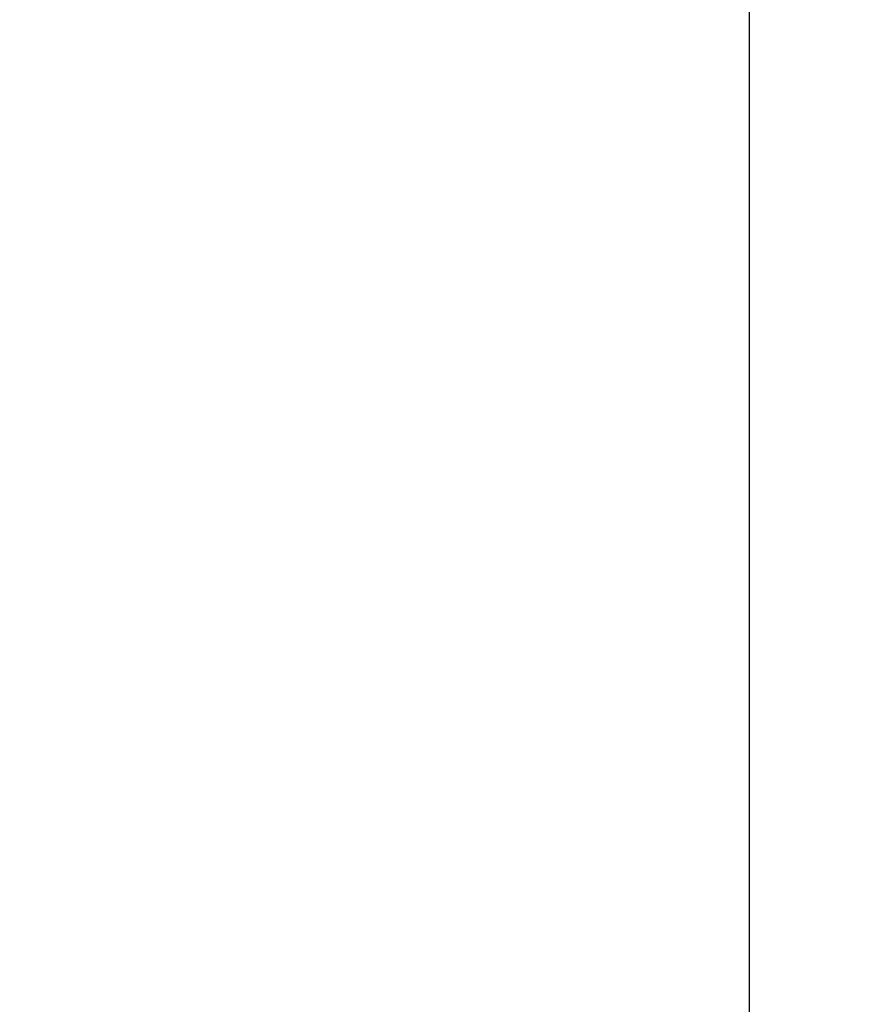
# Model space of a CAD drawing. Header units: millimetres. Extents: x 0 to 420, y 0 to 297.
# Tile 71 of 77: x 327 to 341, y 185 to 201. Entities that reach past the tile are written whole.
import ezdxf

# ---------------------------------------------------------------- set-up
doc = ezdxf.new("R2010")
doc.units = ezdxf.units.MM
doc.layers.add('QUOTE', color=174, linetype='Continuous')
doc.styles.add('SLDTEXTSTYLE3', font='TXT', dxfattribs={"width": 0.75})
doc.dimstyles.new('SLDDIMSTYLE0', dxfattribs={"dimtxt": 3, "dimasz": 3, "dimexe": 0, "dimexo": 0.0625, "dimgap": 0.75, "dimtad": 1, "dimlfac": 9.979656, "dimrnd": 1e-09, "dimzin": 12, "dimdsep": 46, "dimtxsty": 'SLDTEXTSTYLE3', "dimsah": 1, "dimcen": 0.09, "dimadec": 0, "dimazin": 3, "dimtfac": 1, "dimtdec": 3, "dimtofl": 0, "dimtmove": 0, "dimatfit": 3, "dimfxl": 0, "dimfrac": 2, "dimtolj": 1, "dimtzin": 12, "dimarcsym": 0})

# ---------------------------------------------------------------- blocks, each defined once
blk = doc.blocks.new('_D_2')
at = {"layer": 'QUOTE'}
for p, q in [((315.497, 258.885), (340.71, 258.885)), ((338.71, 168.791), (338.71, 258.885)), ((328.58, 168.791), (340.71, 168.791))]:
    blk.add_line(p, q, dxfattribs=at)
for points in [[(338.71, 258.885), (338.21, 255.885), (339.21, 255.885)], [(338.71, 168.791), (339.21, 171.791), (338.21, 171.791)]]:
    blk.add_solid(points, dxfattribs=at)
at = {"layer": 'QUOTE', "insert": (334.842, 208.85), "char_height": 3, "attachment_point": 1, "rotation": 90, "style": 'SLDTEXTSTYLE3'}
blk.add_mtext('899,1', dxfattribs=at)

msp = doc.modelspace()

# ---------------------------------------------------------------- dimensions: what is measured, and where the dimension line sits
at = {"layer": 'QUOTE'}
dim = msp.add_linear_dim(base=(338.7097, 258.8846), p1=(326.58, 168.7913), p2=(313.4972, 258.8846), angle=90, dimstyle='SLDDIMSTYLE0', dxfattribs=at)
dim.commit()
dim.dimension.update_dxf_attribs({"geometry": '_D_2', "text_midpoint": (338.7097, 213.8379), "dimtype": 160})

doc.saveas('drawing.dxf')
